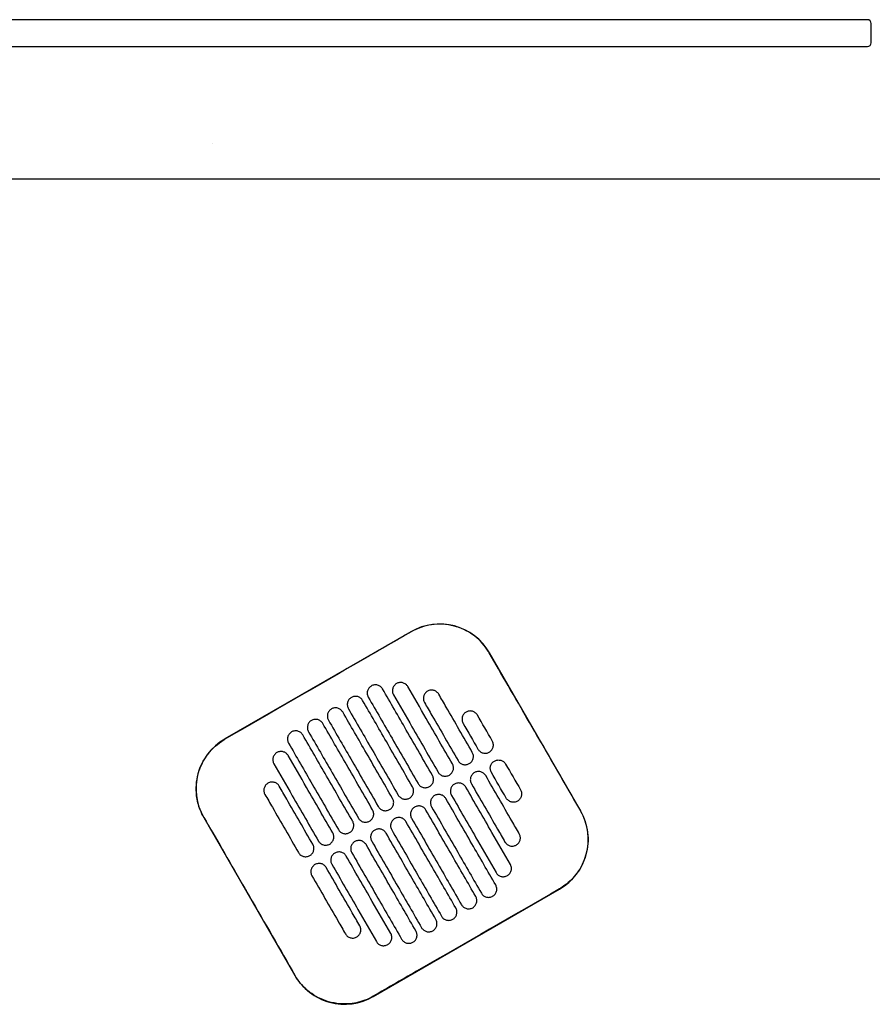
# Model space of a CAD drawing. Header units: metres. Extents: x 15.2 to 54.2, y -39.7 to 1.1.
# Tile 79 of 256: x 25.785 to 26.23, y -30.301 to -29.788. Entities that reach past the tile are written whole.
import ezdxf

# ---------------------------------------------------------------- set-up
doc = ezdxf.new("R2010")
doc.units = ezdxf.units.M
doc.header["$MEASUREMENT"] = 0
doc.layers.add('2D', color=252, linetype='Continuous')
doc.layers.add('3D_QYOS_PANEL_INTERIOR', color=91, linetype='Continuous')

# ---------------------------------------------------------------- blocks, each defined once
blk = doc.blocks.new('2D_QYOS_200')
for p, q in [((1.46698, 0.00322), (0.58298, 0.00322)), ((1.46898, -0.00878), (1.46898, 0.00122)), ((0.58298, -0.01078), (1.46698, -0.01078)), ((1.97049, -0.08), (0.0795, -0.08)), ((1.22896, -0.31597), (1.13193, -0.37192)), ((1.31739, -0.40926), (1.26993, -0.32697)), ((1.12093, -0.4129), (1.1684, -0.49519)), ((1.20937, -0.50619), (1.30639, -0.45024))]:
    blk.add_line(p, q)
for centre, radius, start, end in [((1.46698, 0.00122), 0.002, 0, 90), ((1.46698, -0.00878), 0.002, 270, 0), ((1.24394, -0.34196), 0.03, 29.973, 119.973), ((1.14692, -0.39791), 0.03, 119.973, 209.973), ((1.2914, -0.42425), 0.03, 299.973, 29.973), ((1.19438, -0.48021), 0.03, 209.973, 299.973)]:
    blk.add_arc(centre, radius, start, end)
for points, knots in [([(1.26984, -0.32702), (1.26945, -0.32636), (1.26905, -0.32572), (1.26661, -0.32215), (1.2641, -0.3196), (1.25825, -0.31546), (1.25495, -0.31393), (1.2476, -0.31202), (1.24357, -0.3118), (1.23588, -0.31292), (1.23228, -0.31417), (1.22901, -0.31606)], [-8.20809, -8.20809, -8.20809, -8.20809, -7.978943, -7.978943, -6.912231, -6.912231, -5.830065, -5.830065, -4.632711, -4.632711, -3.498654, -3.498654, -3.498654, -3.498654]), ([(1.22901, -0.31606), (1.22112, -0.32062), (1.21292, -0.32535), (1.18061, -0.34399), (1.1563, -0.35801), (1.13199, -0.37202)], [-3.18138, -3.18138, -3.18138, -3.18138, -2.673929, -2.673929, -1.133377, -1.133377, -1.133377, -1.133377]), ([(1.29356, -0.36818), (1.29262, -0.36655), (1.29168, -0.36493), (1.28273, -0.34941), (1.27617, -0.33801), (1.26984, -0.32702)], [-12.071476, -12.071476, -12.071476, -12.071476, -11.509189, -11.509189, -6.696301, -6.696301, -6.696301, -6.696301]), ([(1.2142, -0.34583), (1.21396, -0.34541), (1.21359, -0.34494), (1.21264, -0.34422), (1.21214, -0.34398), (1.21107, -0.34368), (1.2105, -0.34364), (1.2093, -0.3438), (1.20875, -0.34401), (1.20833, -0.34426)], [-0.5514378, -0.5514378, -0.5514378, -0.5514378, -0.4031217, -0.4031217, -0.2776979, -0.2776979, -0.1471642, -0.1471642, 0, 0, 0, 0]), ([(1.22147, -0.34303), (1.22105, -0.34327), (1.22058, -0.34364), (1.21986, -0.34459), (1.21962, -0.34509), (1.21932, -0.34616), (1.21928, -0.34673), (1.21943, -0.34792), (1.21965, -0.34847), (1.21989, -0.34889)], [-0.5553003, -0.5553003, -0.5553003, -0.5553003, -0.4045497, -0.4045497, -0.2782639, -0.2782639, -0.1472208, -0.1472208, 0, 0, 0, 0]), ([(1.22734, -0.3446), (1.2271, -0.34417), (1.22673, -0.34371), (1.22578, -0.34299), (1.22529, -0.34275), (1.22421, -0.34245), (1.22364, -0.34241), (1.22244, -0.34257), (1.2219, -0.34278), (1.22147, -0.34303)], [-0.5514248, -0.5514248, -0.5514248, -0.5514248, -0.4031161, -0.4031161, -0.2776965, -0.2776965, -0.1471644, -0.1471644, 0, 0, 0, 0]), ([(1.20833, -0.34426), (1.20791, -0.3445), (1.20744, -0.34487), (1.20672, -0.34582), (1.20647, -0.34632), (1.20618, -0.34739), (1.20614, -0.34796), (1.20629, -0.34916), (1.2065, -0.3497), (1.20675, -0.35012)], [-0.5552876, -0.5552876, -0.5552876, -0.5552876, -0.4045446, -0.4045446, -0.2782629, -0.2782629, -0.1472212, -0.1472212, 0, 0, 0, 0]), ([(1.24018, -0.39088), (1.23564, -0.38301), (1.23111, -0.37514), (1.22244, -0.36012), (1.21832, -0.35298), (1.2142, -0.34583)], [0.699452, 0.699452, 0.699452, 0.699452, 3.425292, 3.425292, 5.900643, 5.900643, 5.900643, 5.900643]), ([(1.21989, -0.34889), (1.2231, -0.35445), (1.22631, -0.36001), (1.23405, -0.37344), (1.23859, -0.38131), (1.24313, -0.38918)], [1.499949, 1.499949, 1.499949, 1.499949, 3.425284, 3.425284, 6.151116, 6.151116, 6.151116, 6.151116]), ([(1.25058, -0.38489), (1.24604, -0.37702), (1.2415, -0.36915), (1.23376, -0.35572), (1.23055, -0.35016), (1.22734, -0.3446)], [0.699452, 0.699452, 0.699452, 0.699452, 3.42526, 3.42526, 5.350619, 5.350619, 5.350619, 5.350619]), ([(1.23761, -0.34699), (1.23719, -0.34724), (1.23672, -0.3476), (1.236, -0.34856), (1.23576, -0.34906), (1.23546, -0.35013), (1.23542, -0.3507), (1.23557, -0.35189), (1.23579, -0.35244), (1.23603, -0.35286)], [-0.5553353, -0.5553353, -0.5553353, -0.5553353, -0.4045593, -0.4045593, -0.278267, -0.278267, -0.1472205, -0.1472205, 0, 0, 0, 0]), ([(1.24348, -0.34856), (1.24324, -0.34814), (1.24287, -0.34768), (1.24192, -0.34696), (1.24143, -0.34671), (1.24036, -0.34642), (1.23978, -0.34638), (1.23858, -0.34653), (1.23804, -0.34675), (1.23761, -0.34699)], [-0.5513875, -0.5513875, -0.5513875, -0.5513875, -0.4031047, -0.4031047, -0.2776919, -0.2776919, -0.1471638, -0.1471638, 0, 0, 0, 0]), ([(1.26097, -0.37889), (1.25644, -0.37102), (1.2519, -0.36315), (1.24607, -0.35304), (1.24477, -0.3508), (1.24348, -0.34856)], [0.699452, 0.699452, 0.699452, 0.699452, 3.425217, 3.425217, 4.200582, 4.200582, 4.200582, 4.200582]), ([(1.19793, -0.35025), (1.19751, -0.3505), (1.19705, -0.35086), (1.19632, -0.35182), (1.19608, -0.35231), (1.19578, -0.35339), (1.19574, -0.35396), (1.1959, -0.35515), (1.19611, -0.35569), (1.19635, -0.35612)], [-0.5552953, -0.5552953, -0.5552953, -0.5552953, -0.4045437, -0.4045437, -0.2782634, -0.2782634, -0.1472215, -0.1472215, 0, 0, 0, 0]), ([(1.2038, -0.35182), (1.20356, -0.3514), (1.20319, -0.35094), (1.20225, -0.35022), (1.20175, -0.34997), (1.20068, -0.34968), (1.2001, -0.34964), (1.19891, -0.34979), (1.19836, -0.35001), (1.19793, -0.35025)], [-0.5514274, -0.5514274, -0.5514274, -0.5514274, -0.4031209, -0.4031209, -0.2776962, -0.2776962, -0.1471634, -0.1471634, 0, 0, 0, 0]), ([(1.22979, -0.39688), (1.22525, -0.38901), (1.22071, -0.38114), (1.21205, -0.36612), (1.20793, -0.35897), (1.2038, -0.35182)], [0.699452, 0.699452, 0.699452, 0.699452, 3.425313, 3.425313, 5.900643, 5.900643, 5.900643, 5.900643]), ([(1.20675, -0.35012), (1.21087, -0.35727), (1.21499, -0.36442), (1.22366, -0.37944), (1.22819, -0.38731), (1.23273, -0.39518)], [0.949973, 0.949973, 0.949973, 0.949973, 3.425307, 3.425307, 6.151164, 6.151164, 6.151164, 6.151164]), ([(1.23603, -0.35286), (1.23732, -0.3551), (1.23862, -0.35734), (1.24445, -0.36745), (1.24899, -0.37532), (1.25352, -0.38319)], [2.649916, 2.649916, 2.649916, 2.649916, 3.425249, 3.425249, 6.151046, 6.151046, 6.151046, 6.151046]), ([(1.18754, -0.35625), (1.18712, -0.35649), (1.18665, -0.35686), (1.18593, -0.35781), (1.18568, -0.35831), (1.18539, -0.35938), (1.18535, -0.35995), (1.1855, -0.36115), (1.18571, -0.36169), (1.18596, -0.36211)], [-0.5553076, -0.5553076, -0.5553076, -0.5553076, -0.4045445, -0.4045445, -0.2782646, -0.2782646, -0.1472219, -0.1472219, 0, 0, 0, 0]), ([(1.19341, -0.35782), (1.19317, -0.3574), (1.1928, -0.35693), (1.19185, -0.35621), (1.19135, -0.35597), (1.19028, -0.35567), (1.18971, -0.35563), (1.18851, -0.35579), (1.18796, -0.356), (1.18754, -0.35625)], [-0.5514139, -0.5514139, -0.5514139, -0.5514139, -0.4031194, -0.4031194, -0.2776944, -0.2776944, -0.1471626, -0.1471626, 0, 0, 0, 0]), ([(1.21939, -0.40287), (1.21485, -0.395), (1.21032, -0.38713), (1.20165, -0.37211), (1.19753, -0.36497), (1.19341, -0.35782)], [0.699452, 0.699452, 0.699452, 0.699452, 3.425322, 3.425322, 5.900643, 5.900643, 5.900643, 5.900643]), ([(1.19635, -0.35612), (1.20048, -0.36327), (1.2046, -0.37041), (1.21326, -0.38543), (1.2178, -0.3933), (1.22234, -0.40117)], [0.949998, 0.949998, 0.949998, 0.949998, 3.42532, 3.42532, 6.151189, 6.151189, 6.151189, 6.151189]), ([(1.25775, -0.35789), (1.25733, -0.35813), (1.25686, -0.3585), (1.25614, -0.35946), (1.25589, -0.35995), (1.2556, -0.36102), (1.25556, -0.3616), (1.25571, -0.36279), (1.25593, -0.36333), (1.25617, -0.36376)], [-0.5553938, -0.5553938, -0.5553938, -0.5553938, -0.4045733, -0.4045733, -0.2782728, -0.2782728, -0.147221, -0.147221, 0, 0, 0, 0]), ([(1.26362, -0.35946), (1.26338, -0.35904), (1.26301, -0.35858), (1.26206, -0.35786), (1.26156, -0.35761), (1.26049, -0.35732), (1.25992, -0.35728), (1.25872, -0.35743), (1.25817, -0.35764), (1.25775, -0.35789)], [-0.5513269, -0.5513269, -0.5513269, -0.5513269, -0.4030891, -0.4030891, -0.2776846, -0.2776846, -0.1471626, -0.1471626, 0, 0, 0, 0]), ([(1.17714, -0.36224), (1.17672, -0.36249), (1.17626, -0.36285), (1.17553, -0.36381), (1.17529, -0.3643), (1.17499, -0.36538), (1.17495, -0.36595), (1.17511, -0.36714), (1.17532, -0.36769), (1.17556, -0.36811)], [-0.5553245, -0.5553245, -0.5553245, -0.5553245, -0.4045471, -0.4045471, -0.2782667, -0.2782667, -0.1472226, -0.1472226, 0, 0, 0, 0]), ([(1.18301, -0.36381), (1.18277, -0.36339), (1.1824, -0.36293), (1.18146, -0.36221), (1.18096, -0.36196), (1.17989, -0.36167), (1.17931, -0.36163), (1.17812, -0.36178), (1.17757, -0.362), (1.17714, -0.36224)], [-0.551397, -0.551397, -0.551397, -0.551397, -0.4031173, -0.4031173, -0.2776925, -0.2776925, -0.1471621, -0.1471621, 0, 0, 0, 0]), ([(1.209, -0.40887), (1.20446, -0.401), (1.19992, -0.39313), (1.19126, -0.37811), (1.18714, -0.37096), (1.18301, -0.36381)], [0.699452, 0.699452, 0.699452, 0.699452, 3.425321, 3.425321, 5.900643, 5.900643, 5.900643, 5.900643]), ([(1.18596, -0.36211), (1.19008, -0.36926), (1.1942, -0.37641), (1.20287, -0.39143), (1.2074, -0.3993), (1.21194, -0.40717)], [0.950001, 0.950001, 0.950001, 0.950001, 3.425322, 3.425322, 6.151192, 6.151192, 6.151192, 6.151192]), ([(1.16675, -0.36824), (1.16633, -0.36848), (1.16586, -0.36885), (1.16514, -0.3698), (1.16489, -0.3703), (1.1646, -0.37137), (1.16456, -0.37194), (1.16471, -0.37314), (1.16492, -0.37368), (1.16517, -0.37411)], [-0.5553462, -0.5553462, -0.5553462, -0.5553462, -0.4045514, -0.4045514, -0.2782696, -0.2782696, -0.1472236, -0.1472236, 0, 0, 0, 0]), ([(1.17262, -0.36981), (1.17238, -0.36939), (1.17201, -0.36892), (1.17106, -0.3682), (1.17056, -0.36796), (1.16949, -0.36766), (1.16892, -0.36762), (1.16772, -0.36778), (1.16717, -0.36799), (1.16675, -0.36824)], [-0.551377, -0.551377, -0.551377, -0.551377, -0.4031143, -0.4031143, -0.2776905, -0.2776905, -0.1471617, -0.1471617, 0, 0, 0, 0]), ([(1.17556, -0.36811), (1.17969, -0.37526), (1.18381, -0.3824), (1.19247, -0.39742), (1.19701, -0.40529), (1.20155, -0.41317)], [0.949982, 0.949982, 0.949982, 0.949982, 3.425312, 3.425312, 6.151173, 6.151173, 6.151173, 6.151173]), ([(1.12103, -0.41284), (1.12029, -0.41156), (1.11965, -0.41023), (1.11817, -0.40648), (1.11755, -0.40401), (1.11724, -0.40148), (1.11678, -0.39768), (1.11706, -0.39383), (1.11905, -0.38644), (1.12075, -0.38298), (1.12537, -0.37684), (1.12827, -0.37423), (1.13172, -0.37217), (1.13185, -0.3721), (1.13199, -0.37202)], [17.619777, 17.619777, 17.619777, 17.619777, 18.064718, 18.064718, 18.827754, 18.827754, 18.827754, 19.97637, 19.97637, 21.122539, 21.122539, 22.281306, 22.281306, 22.328075, 22.328075, 22.328075, 22.328075]), ([(1.16517, -0.37411), (1.16929, -0.38125), (1.17341, -0.3884), (1.18208, -0.40342), (1.18661, -0.41129), (1.19115, -0.41916)], [0.949941, 0.949941, 0.949941, 0.949941, 3.425291, 3.425291, 6.151132, 6.151132, 6.151132, 6.151132]), ([(1.1986, -0.41486), (1.19406, -0.40699), (1.18952, -0.39912), (1.18086, -0.3841), (1.17674, -0.37696), (1.17262, -0.36981)], [0.699452, 0.699452, 0.699452, 0.699452, 3.425308, 3.425308, 5.900643, 5.900643, 5.900643, 5.900643]), ([(1.26979, -0.37877), (1.27021, -0.37852), (1.27068, -0.37816), (1.2714, -0.3772), (1.27165, -0.3767), (1.27194, -0.37563), (1.27198, -0.37506), (1.27183, -0.37387), (1.27161, -0.37332), (1.27137, -0.3729)], [-0.5554178, -0.5554178, -0.5554178, -0.5554178, -0.4045751, -0.4045751, -0.2782741, -0.2782741, -0.1472211, -0.1472211, 0, 0, 0, 0]), ([(1.1591, -0.379), (1.15868, -0.37924), (1.15821, -0.37961), (1.15749, -0.38056), (1.15724, -0.38106), (1.15695, -0.38213), (1.15691, -0.3827), (1.15706, -0.3839), (1.15728, -0.38444), (1.15752, -0.38486)], [-0.5553798, -0.5553798, -0.5553798, -0.5553798, -0.4045588, -0.4045588, -0.278273, -0.278273, -0.147224, -0.147224, 0, 0, 0, 0]), ([(1.16497, -0.38057), (1.16473, -0.38015), (1.16436, -0.37968), (1.16341, -0.37896), (1.16292, -0.37872), (1.16184, -0.37842), (1.16127, -0.37838), (1.16007, -0.37854), (1.15953, -0.37875), (1.1591, -0.379)], [-0.5513421, -0.5513421, -0.5513421, -0.5513421, -0.4031061, -0.4031061, -0.2776864, -0.2776864, -0.147161, -0.147161, 0, 0, 0, 0]), ([(1.25939, -0.38476), (1.25982, -0.38452), (1.26028, -0.38415), (1.26101, -0.3832), (1.26125, -0.3827), (1.26155, -0.38163), (1.26159, -0.38105), (1.26143, -0.37986), (1.26122, -0.37932), (1.26097, -0.37889)], [-0.5553983, -0.5553983, -0.5553983, -0.5553983, -0.4045681, -0.4045681, -0.278271, -0.278271, -0.1472202, -0.1472202, 0, 0, 0, 0]), ([(1.26392, -0.37719), (1.26416, -0.37762), (1.26453, -0.37808), (1.26548, -0.3788), (1.26598, -0.37905), (1.26705, -0.37934), (1.26762, -0.37938), (1.26882, -0.37923), (1.26937, -0.37901), (1.26979, -0.37877)], [-0.5512937, -0.5512937, -0.5512937, -0.5512937, -0.403082, -0.403082, -0.27768, -0.27768, -0.1471612, -0.1471612, 0, 0, 0, 0]), ([(1.15752, -0.38486), (1.16073, -0.39042), (1.16393, -0.39598), (1.17168, -0.40941), (1.17622, -0.41728), (1.18076, -0.42516)], [1.499901, 1.499901, 1.499901, 1.499901, 3.42526, 3.42526, 6.151068, 6.151068, 6.151068, 6.151068]), ([(1.18821, -0.42086), (1.18367, -0.41299), (1.17913, -0.40512), (1.17138, -0.39169), (1.16818, -0.38613), (1.16497, -0.38057)], [0.699452, 0.699452, 0.699452, 0.699452, 3.425284, 3.425284, 5.350619, 5.350619, 5.350619, 5.350619]), ([(1.249, -0.39076), (1.24942, -0.39051), (1.24989, -0.39015), (1.25061, -0.38919), (1.25086, -0.38869), (1.25115, -0.38762), (1.25119, -0.38705), (1.25104, -0.38586), (1.25082, -0.38531), (1.25058, -0.38489)], [-0.5553838, -0.5553838, -0.5553838, -0.5553838, -0.4045626, -0.4045626, -0.2782686, -0.2782686, -0.1472195, -0.1472195, 0, 0, 0, 0]), ([(1.25352, -0.38319), (1.25377, -0.38361), (1.25413, -0.38408), (1.25508, -0.38479), (1.25558, -0.38504), (1.25665, -0.38533), (1.25723, -0.38538), (1.25842, -0.38522), (1.25897, -0.38501), (1.25939, -0.38476)], [-0.5513071, -0.5513071, -0.5513071, -0.5513071, -0.4030846, -0.4030846, -0.2776802, -0.2776802, -0.1471604, -0.1471604, 0, 0, 0, 0]), ([(1.27091, -0.38931), (1.27066, -0.38889), (1.27045, -0.38834), (1.2703, -0.38715), (1.27034, -0.38658), (1.27063, -0.38551), (1.27088, -0.38501), (1.2716, -0.38406), (1.27207, -0.38369), (1.27249, -0.38344)], [0, 0, 0, 0, 0.1472222, 0.1472222, 0.2782773, 0.2782773, 0.4045795, 0.4045795, 0.5554397, 0.5554397, 0.5554397, 0.5554397]), ([(1.27249, -0.38344), (1.27291, -0.3832), (1.27346, -0.38298), (1.27466, -0.38283), (1.27523, -0.38287), (1.2763, -0.38317), (1.2768, -0.38341), (1.27775, -0.38413), (1.27811, -0.38459), (1.27836, -0.38502)], [0, 0, 0, 0, 0.1471605, 0.1471605, 0.2776781, 0.2776781, 0.4030803, 0.4030803, 0.5512777, 0.5512777, 0.5512777, 0.5512777]), ([(1.24313, -0.38918), (1.24337, -0.38961), (1.24374, -0.39007), (1.24469, -0.39079), (1.24518, -0.39104), (1.24626, -0.39133), (1.24683, -0.39137), (1.24803, -0.39122), (1.24857, -0.391), (1.249, -0.39076)], [-0.5513171, -0.5513171, -0.5513171, -0.5513171, -0.4030867, -0.4030867, -0.2776803, -0.2776803, -0.1471597, -0.1471597, 0, 0, 0, 0]), ([(1.26209, -0.38944), (1.26167, -0.38968), (1.2612, -0.39005), (1.26048, -0.39101), (1.26024, -0.3915), (1.25994, -0.39257), (1.2599, -0.39315), (1.26005, -0.39434), (1.26027, -0.39488), (1.26051, -0.39531)], [-0.5554159, -0.5554159, -0.5554159, -0.5554159, -0.4045716, -0.4045716, -0.2782736, -0.2782736, -0.1472211, -0.1472211, 0, 0, 0, 0]), ([(1.26796, -0.39101), (1.26772, -0.39059), (1.26735, -0.39013), (1.26641, -0.38941), (1.26591, -0.38916), (1.26484, -0.38887), (1.26426, -0.38883), (1.26306, -0.38898), (1.26252, -0.38919), (1.26209, -0.38944)], [-0.5512944, -0.5512944, -0.5512944, -0.5512944, -0.4030833, -0.4030833, -0.2776787, -0.2776787, -0.1471599, -0.1471599, 0, 0, 0, 0]), ([(1.15445, -0.39495), (1.15403, -0.3952), (1.15356, -0.39556), (1.15284, -0.39652), (1.15259, -0.39702), (1.1523, -0.39809), (1.15226, -0.39866), (1.15241, -0.39985), (1.15263, -0.4004), (1.15287, -0.40082)], [-0.5554179, -0.5554179, -0.5554179, -0.5554179, -0.4045683, -0.4045683, -0.2782761, -0.2782761, -0.1472238, -0.1472238, 0, 0, 0, 0]), ([(1.16032, -0.39653), (1.16008, -0.3961), (1.15971, -0.39564), (1.15876, -0.39492), (1.15827, -0.39467), (1.15719, -0.39438), (1.15662, -0.39434), (1.15542, -0.39449), (1.15488, -0.39471), (1.15445, -0.39495)], [-0.5513007, -0.5513007, -0.5513007, -0.5513007, -0.4030941, -0.4030941, -0.2776814, -0.2776814, -0.1471603, -0.1471603, 0, 0, 0, 0]), ([(1.23273, -0.39518), (1.23298, -0.3956), (1.23334, -0.39607), (1.23429, -0.39679), (1.23479, -0.39703), (1.23586, -0.39733), (1.23644, -0.39737), (1.23763, -0.39721), (1.23818, -0.397), (1.2386, -0.39675)], [-0.5513237, -0.5513237, -0.5513237, -0.5513237, -0.4030882, -0.4030882, -0.2776804, -0.2776804, -0.1471592, -0.1471592, 0, 0, 0, 0]), ([(1.2386, -0.39675), (1.23903, -0.39651), (1.23949, -0.39614), (1.24022, -0.39519), (1.24046, -0.39469), (1.24076, -0.39362), (1.2408, -0.39304), (1.24064, -0.39185), (1.24043, -0.39131), (1.24018, -0.39088)], [-0.5553742, -0.5553742, -0.5553742, -0.5553742, -0.4045587, -0.4045587, -0.278267, -0.278267, -0.1472191, -0.1472191, 0, 0, 0, 0]), ([(1.25757, -0.39701), (1.25732, -0.39658), (1.25696, -0.39612), (1.25601, -0.3954), (1.25551, -0.39516), (1.25444, -0.39486), (1.25386, -0.39482), (1.25267, -0.39497), (1.25212, -0.39519), (1.2517, -0.39543)], [-0.5513075, -0.5513075, -0.5513075, -0.5513075, -0.4030857, -0.4030857, -0.2776792, -0.2776792, -0.1471593, -0.1471593, 0, 0, 0, 0]), ([(1.26051, -0.39531), (1.26505, -0.40318), (1.26959, -0.41105), (1.27542, -0.42116), (1.27671, -0.4234), (1.278, -0.42564)], [0.699452, 0.699452, 0.699452, 0.699452, 3.425249, 3.425249, 4.200582, 4.200582, 4.200582, 4.200582]), ([(1.28545, -0.42134), (1.28416, -0.4191), (1.28287, -0.41686), (1.27704, -0.40675), (1.2725, -0.39888), (1.26796, -0.39101)], [2.649852, 2.649852, 2.649852, 2.649852, 3.425217, 3.425217, 6.150983, 6.150983, 6.150983, 6.150983]), ([(1.17781, -0.42685), (1.17327, -0.41898), (1.16873, -0.41111), (1.1629, -0.401), (1.16161, -0.39876), (1.16032, -0.39653)], [0.699452, 0.699452, 0.699452, 0.699452, 3.425249, 3.425249, 4.200582, 4.200582, 4.200582, 4.200582]), ([(1.22821, -0.40275), (1.22863, -0.4025), (1.2291, -0.40214), (1.22982, -0.40118), (1.23007, -0.40068), (1.23036, -0.39961), (1.2304, -0.39904), (1.23025, -0.39785), (1.23003, -0.3973), (1.22979, -0.39688)], [-0.5553693, -0.5553693, -0.5553693, -0.5553693, -0.4045566, -0.4045566, -0.2782661, -0.2782661, -0.1472189, -0.1472189, 0, 0, 0, 0]), ([(1.2517, -0.39543), (1.25128, -0.39568), (1.25081, -0.39605), (1.25009, -0.397), (1.24984, -0.3975), (1.24955, -0.39857), (1.24951, -0.39914), (1.24966, -0.40033), (1.24987, -0.40088), (1.25012, -0.4013)], [-0.555397, -0.555397, -0.555397, -0.555397, -0.4045652, -0.4045652, -0.2782705, -0.2782705, -0.1472202, -0.1472202, 0, 0, 0, 0]), ([(1.2808, -0.4373), (1.2776, -0.43174), (1.27439, -0.42618), (1.26665, -0.41275), (1.26211, -0.40488), (1.25757, -0.39701)], [1.499901, 1.499901, 1.499901, 1.499901, 3.42526, 3.42526, 6.151068, 6.151068, 6.151068, 6.151068]), ([(1.28611, -0.39845), (1.28635, -0.39888), (1.28657, -0.39942), (1.28672, -0.40061), (1.28668, -0.40119), (1.28638, -0.40226), (1.28614, -0.40276), (1.28542, -0.40371), (1.28495, -0.40408), (1.28453, -0.40432)], [0, 0, 0, 0, 0.147223, 0.147223, 0.2782783, 0.2782783, 0.4045781, 0.4045781, 0.5554474, 0.5554474, 0.5554474, 0.5554474]), ([(1.15287, -0.40082), (1.15416, -0.40306), (1.15545, -0.4053), (1.16129, -0.41541), (1.16582, -0.42328), (1.17036, -0.43115)], [2.649852, 2.649852, 2.649852, 2.649852, 3.425217, 3.425217, 6.150982, 6.150982, 6.150982, 6.150982]), ([(1.21781, -0.40874), (1.21824, -0.4085), (1.2187, -0.40813), (1.21943, -0.40718), (1.21967, -0.40668), (1.21997, -0.40561), (1.22001, -0.40503), (1.21985, -0.40384), (1.21964, -0.4033), (1.21939, -0.40287)], [-0.5553691, -0.5553691, -0.5553691, -0.5553691, -0.4045561, -0.4045561, -0.278266, -0.278266, -0.1472189, -0.1472189, 0, 0, 0, 0]), ([(1.22234, -0.40117), (1.22258, -0.4016), (1.22295, -0.40206), (1.2239, -0.40278), (1.22439, -0.40303), (1.22547, -0.40332), (1.22604, -0.40336), (1.22724, -0.40321), (1.22778, -0.40299), (1.22821, -0.40275)], [-0.551327, -0.551327, -0.551327, -0.551327, -0.403089, -0.403089, -0.2776804, -0.2776804, -0.1471589, -0.1471589, 0, 0, 0, 0]), ([(1.2413, -0.40143), (1.24088, -0.40167), (1.24041, -0.40204), (1.23969, -0.403), (1.23945, -0.40349), (1.23915, -0.40456), (1.23911, -0.40514), (1.23926, -0.40633), (1.23948, -0.40687), (1.23972, -0.4073)], [-0.555383, -0.555383, -0.555383, -0.555383, -0.4045604, -0.4045604, -0.2782682, -0.2782682, -0.1472195, -0.1472195, 0, 0, 0, 0]), ([(1.24717, -0.403), (1.24693, -0.40258), (1.24656, -0.40212), (1.24561, -0.4014), (1.24512, -0.40115), (1.24405, -0.40086), (1.24347, -0.40082), (1.24227, -0.40097), (1.24173, -0.40118), (1.2413, -0.40143)], [-0.5513173, -0.5513173, -0.5513173, -0.5513173, -0.4030875, -0.4030875, -0.2776797, -0.2776797, -0.147159, -0.147159, 0, 0, 0, 0]), ([(1.27316, -0.44806), (1.26904, -0.44091), (1.26491, -0.43376), (1.25625, -0.41874), (1.25171, -0.41087), (1.24717, -0.403)], [0.949941, 0.949941, 0.949941, 0.949941, 3.425292, 3.425292, 6.151132, 6.151132, 6.151132, 6.151132]), ([(1.25012, -0.4013), (1.25466, -0.40917), (1.2592, -0.41704), (1.26694, -0.43047), (1.27015, -0.43603), (1.27335, -0.44159)], [0.699452, 0.699452, 0.699452, 0.699452, 3.425284, 3.425284, 5.350619, 5.350619, 5.350619, 5.350619]), ([(1.28453, -0.40432), (1.2841, -0.40457), (1.28356, -0.40478), (1.28236, -0.40493), (1.28179, -0.40489), (1.28071, -0.4046), (1.28022, -0.40435), (1.27927, -0.40363), (1.2789, -0.40317), (1.27866, -0.40275)], [0, 0, 0, 0, 0.1471602, 0.1471602, 0.2776775, 0.2776775, 0.4030818, 0.4030818, 0.5512681, 0.5512681, 0.5512681, 0.5512681]), ([(1.20742, -0.41474), (1.20784, -0.41449), (1.20831, -0.41413), (1.20903, -0.41317), (1.20928, -0.41267), (1.20957, -0.4116), (1.20961, -0.41103), (1.20946, -0.40984), (1.20924, -0.40929), (1.209, -0.40887)], [-0.5553737, -0.5553737, -0.5553737, -0.5553737, -0.4045574, -0.4045574, -0.2782667, -0.2782667, -0.1472191, -0.1472191, 0, 0, 0, 0]), ([(1.21194, -0.40717), (1.21219, -0.40759), (1.21255, -0.40806), (1.2135, -0.40878), (1.214, -0.40902), (1.21507, -0.40932), (1.21565, -0.40936), (1.21684, -0.4092), (1.21739, -0.40899), (1.21781, -0.40874)], [-0.551327, -0.551327, -0.551327, -0.551327, -0.4030892, -0.4030892, -0.2776802, -0.2776802, -0.1471588, -0.1471588, 0, 0, 0, 0]), ([(1.23091, -0.40742), (1.23048, -0.40767), (1.23002, -0.40804), (1.2293, -0.40899), (1.22905, -0.40949), (1.22876, -0.41056), (1.22872, -0.41113), (1.22887, -0.41232), (1.22908, -0.41287), (1.22933, -0.41329)], [-0.5553737, -0.5553737, -0.5553737, -0.5553737, -0.4045574, -0.4045574, -0.2782667, -0.2782667, -0.1472191, -0.1472191, 0, 0, 0, 0]), ([(1.23678, -0.409), (1.23653, -0.40857), (1.23617, -0.40811), (1.23522, -0.40739), (1.23472, -0.40715), (1.23365, -0.40685), (1.23307, -0.40681), (1.23188, -0.40696), (1.23133, -0.40718), (1.23091, -0.40742)], [-0.5513238, -0.5513238, -0.5513238, -0.5513238, -0.4030887, -0.4030887, -0.27768, -0.27768, -0.1471588, -0.1471588, 0, 0, 0, 0]), ([(1.26276, -0.45405), (1.25864, -0.4469), (1.25452, -0.43976), (1.24586, -0.42474), (1.24132, -0.41687), (1.23678, -0.409)], [0.949982, 0.949982, 0.949982, 0.949982, 3.425312, 3.425312, 6.151173, 6.151173, 6.151173, 6.151173]), ([(1.23972, -0.4073), (1.24426, -0.41517), (1.2488, -0.42304), (1.25746, -0.43806), (1.26159, -0.44521), (1.26571, -0.45235)], [0.699452, 0.699452, 0.699452, 0.699452, 3.425308, 3.425308, 5.900643, 5.900643, 5.900643, 5.900643]), ([(1.3173, -0.40932), (1.31733, -0.40938), (1.31736, -0.40944), (1.31935, -0.41294), (1.3206, -0.41673), (1.32156, -0.42458), (1.32125, -0.42856), (1.31921, -0.43581), (1.31762, -0.43907), (1.31373, -0.44435), (1.31163, -0.44646), (1.30832, -0.44893), (1.30734, -0.44956), (1.30634, -0.45014)], [8.273299, 8.273299, 8.273299, 8.273299, 8.293543, 8.293543, 9.48086, 9.48086, 10.665623, 10.665623, 11.74288, 11.74288, 12.632334, 12.632334, 12.981673, 12.981673, 12.981673, 12.981673]), ([(1.12103, -0.41284), (1.12715, -0.42344), (1.13351, -0.43447), (1.14244, -0.44994), (1.14361, -0.45198), (1.14477, -0.45399)], [-21.78268, -21.78268, -21.78268, -21.78268, -17.142885, -17.142885, -16.423665, -16.423665, -16.423665, -16.423665]), ([(1.19702, -0.42073), (1.19745, -0.42049), (1.19791, -0.42012), (1.19864, -0.41917), (1.19888, -0.41867), (1.19917, -0.4176), (1.19922, -0.41702), (1.19906, -0.41583), (1.19885, -0.41529), (1.1986, -0.41486)], [-0.555383, -0.555383, -0.555383, -0.555383, -0.4045605, -0.4045605, -0.2782682, -0.2782682, -0.1472195, -0.1472195, 0, 0, 0, 0]), ([(1.20155, -0.41317), (1.20179, -0.41359), (1.20216, -0.41405), (1.20311, -0.41477), (1.2036, -0.41502), (1.20468, -0.41531), (1.20525, -0.41535), (1.20645, -0.4152), (1.20699, -0.41498), (1.20742, -0.41474)], [-0.5513238, -0.5513238, -0.5513238, -0.5513238, -0.4030887, -0.4030887, -0.27768, -0.27768, -0.1471588, -0.1471588, 0, 0, 0, 0]), ([(1.22051, -0.41342), (1.22009, -0.41366), (1.21962, -0.41403), (1.2189, -0.41499), (1.21866, -0.41548), (1.21836, -0.41655), (1.21832, -0.41713), (1.21847, -0.41832), (1.21869, -0.41886), (1.21893, -0.41929)], [-0.5553691, -0.5553691, -0.5553691, -0.5553691, -0.4045561, -0.4045561, -0.278266, -0.278266, -0.1472189, -0.1472189, 0, 0, 0, 0]), ([(1.22638, -0.41499), (1.22614, -0.41457), (1.22577, -0.41411), (1.22482, -0.41339), (1.22433, -0.41314), (1.22325, -0.41285), (1.22268, -0.41281), (1.22148, -0.41296), (1.22094, -0.41317), (1.22051, -0.41342)], [-0.551327, -0.551327, -0.551327, -0.551327, -0.4030892, -0.4030892, -0.2776802, -0.2776802, -0.1471588, -0.1471588, 0, 0, 0, 0]), ([(1.25237, -0.46005), (1.24824, -0.4529), (1.24412, -0.44575), (1.23546, -0.43073), (1.23092, -0.42286), (1.22638, -0.41499)], [0.950001, 0.950001, 0.950001, 0.950001, 3.425322, 3.425322, 6.151192, 6.151192, 6.151192, 6.151192]), ([(1.22933, -0.41329), (1.23387, -0.42116), (1.23841, -0.42904), (1.24707, -0.44405), (1.25119, -0.4512), (1.25531, -0.45835)], [0.699452, 0.699452, 0.699452, 0.699452, 3.425321, 3.425321, 5.900643, 5.900643, 5.900643, 5.900643]), ([(1.18663, -0.42673), (1.18705, -0.42648), (1.18752, -0.42612), (1.18824, -0.42516), (1.18849, -0.42466), (1.18878, -0.42359), (1.18882, -0.42302), (1.18867, -0.42183), (1.18845, -0.42128), (1.18821, -0.42086)], [-0.5553971, -0.5553971, -0.5553971, -0.5553971, -0.4045652, -0.4045652, -0.2782705, -0.2782705, -0.1472202, -0.1472202, 0, 0, 0, 0]), ([(1.19115, -0.41916), (1.1914, -0.41958), (1.19176, -0.42005), (1.19271, -0.42077), (1.19321, -0.42101), (1.19428, -0.42131), (1.19486, -0.42135), (1.19605, -0.42119), (1.1966, -0.42098), (1.19702, -0.42073)], [-0.5513173, -0.5513173, -0.5513173, -0.5513173, -0.4030875, -0.4030875, -0.2776797, -0.2776797, -0.147159, -0.147159, 0, 0, 0, 0]), ([(1.21012, -0.41941), (1.20969, -0.41966), (1.20923, -0.42003), (1.20851, -0.42098), (1.20826, -0.42148), (1.20797, -0.42255), (1.20793, -0.42312), (1.20808, -0.42431), (1.20829, -0.42486), (1.20854, -0.42528)], [-0.5553693, -0.5553693, -0.5553693, -0.5553693, -0.4045566, -0.4045566, -0.2782661, -0.2782661, -0.1472189, -0.1472189, 0, 0, 0, 0]), ([(1.21599, -0.42099), (1.21574, -0.42056), (1.21538, -0.4201), (1.21443, -0.41938), (1.21393, -0.41914), (1.21286, -0.41884), (1.21228, -0.4188), (1.21109, -0.41895), (1.21054, -0.41917), (1.21012, -0.41941)], [-0.5513269, -0.5513269, -0.5513269, -0.5513269, -0.403089, -0.403089, -0.2776804, -0.2776804, -0.1471589, -0.1471589, 0, 0, 0, 0]), ([(1.24197, -0.46604), (1.23785, -0.45889), (1.23373, -0.45175), (1.22507, -0.43673), (1.22053, -0.42886), (1.21599, -0.42099)], [0.949998, 0.949998, 0.949998, 0.949998, 3.42532, 3.42532, 6.151189, 6.151189, 6.151189, 6.151189]), ([(1.21893, -0.41929), (1.22347, -0.42716), (1.22801, -0.43503), (1.23667, -0.45005), (1.2408, -0.4572), (1.24492, -0.46434)], [0.699452, 0.699452, 0.699452, 0.699452, 3.425322, 3.425322, 5.900643, 5.900643, 5.900643, 5.900643]), ([(1.18076, -0.42516), (1.181, -0.42558), (1.18137, -0.42604), (1.18232, -0.42676), (1.18281, -0.42701), (1.18389, -0.4273), (1.18446, -0.42734), (1.18566, -0.42719), (1.1862, -0.42697), (1.18663, -0.42673)], [-0.5513075, -0.5513075, -0.5513075, -0.5513075, -0.4030857, -0.4030857, -0.2776792, -0.2776792, -0.1471593, -0.1471593, 0, 0, 0, 0]), ([(1.19972, -0.42541), (1.1993, -0.42565), (1.19883, -0.42602), (1.19811, -0.42698), (1.19787, -0.42747), (1.19757, -0.42854), (1.19753, -0.42912), (1.19768, -0.43031), (1.1979, -0.43085), (1.19814, -0.43128)], [-0.5553742, -0.5553742, -0.5553742, -0.5553742, -0.4045587, -0.4045587, -0.278267, -0.278267, -0.1472191, -0.1472191, 0, 0, 0, 0]), ([(1.20559, -0.42698), (1.20535, -0.42656), (1.20498, -0.4261), (1.20403, -0.42538), (1.20354, -0.42513), (1.20246, -0.42484), (1.20189, -0.4248), (1.20069, -0.42495), (1.20015, -0.42516), (1.19972, -0.42541)], [-0.5513236, -0.5513236, -0.5513236, -0.5513236, -0.4030881, -0.4030881, -0.2776804, -0.2776804, -0.1471592, -0.1471592, 0, 0, 0, 0]), ([(1.20854, -0.42528), (1.21308, -0.43315), (1.21762, -0.44103), (1.22628, -0.45604), (1.2304, -0.46319), (1.23452, -0.47034)], [0.699452, 0.699452, 0.699452, 0.699452, 3.425313, 3.425313, 5.900643, 5.900643, 5.900643, 5.900643]), ([(1.278, -0.42564), (1.27825, -0.42606), (1.27861, -0.42652), (1.27956, -0.42724), (1.28006, -0.42749), (1.28113, -0.42778), (1.28171, -0.42782), (1.2829, -0.42767), (1.28345, -0.42745), (1.28387, -0.42721)], [-0.5513007, -0.5513007, -0.5513007, -0.5513007, -0.4030941, -0.4030941, -0.2776814, -0.2776814, -0.1471603, -0.1471603, 0, 0, 0, 0]), ([(1.28387, -0.42721), (1.2843, -0.42696), (1.28476, -0.4266), (1.28549, -0.42564), (1.28573, -0.42515), (1.28603, -0.42407), (1.28607, -0.4235), (1.28591, -0.42231), (1.2857, -0.42177), (1.28545, -0.42134)], [-0.555418, -0.555418, -0.555418, -0.555418, -0.4045683, -0.4045683, -0.2782762, -0.2782762, -0.1472238, -0.1472238, 0, 0, 0, 0]), ([(1.17036, -0.43115), (1.17061, -0.43157), (1.17097, -0.43204), (1.17192, -0.43276), (1.17242, -0.433), (1.17349, -0.4333), (1.17407, -0.43334), (1.17526, -0.43318), (1.17581, -0.43297), (1.17623, -0.43272)], [-0.5512944, -0.5512944, -0.5512944, -0.5512944, -0.4030833, -0.4030833, -0.2776787, -0.2776787, -0.1471599, -0.1471599, 0, 0, 0, 0]), ([(1.17623, -0.43272), (1.17666, -0.43248), (1.17712, -0.43211), (1.17785, -0.43116), (1.17809, -0.43066), (1.17838, -0.42959), (1.17842, -0.42901), (1.17827, -0.42782), (1.17806, -0.42728), (1.17781, -0.42685)], [-0.555416, -0.555416, -0.555416, -0.555416, -0.4045716, -0.4045716, -0.2782736, -0.2782736, -0.1472211, -0.1472211, 0, 0, 0, 0]), ([(1.1952, -0.43298), (1.19495, -0.43255), (1.19459, -0.43209), (1.19364, -0.43137), (1.19314, -0.43113), (1.19207, -0.43083), (1.19149, -0.43079), (1.1903, -0.43094), (1.18975, -0.43116), (1.18933, -0.43141)], [-0.551317, -0.551317, -0.551317, -0.551317, -0.4030867, -0.4030867, -0.2776803, -0.2776803, -0.1471597, -0.1471597, 0, 0, 0, 0]), ([(1.19814, -0.43128), (1.20268, -0.43915), (1.20722, -0.44702), (1.21588, -0.46204), (1.22, -0.46919), (1.22413, -0.47633)], [0.699452, 0.699452, 0.699452, 0.699452, 3.425292, 3.425292, 5.900643, 5.900643, 5.900643, 5.900643]), ([(1.23158, -0.47204), (1.22745, -0.46489), (1.22333, -0.45774), (1.21467, -0.44272), (1.21013, -0.43485), (1.20559, -0.42698)], [0.949972, 0.949972, 0.949972, 0.949972, 3.425307, 3.425307, 6.151164, 6.151164, 6.151164, 6.151164]), ([(1.18933, -0.43141), (1.1889, -0.43165), (1.18844, -0.43202), (1.18771, -0.43297), (1.18747, -0.43347), (1.18718, -0.43454), (1.18714, -0.43511), (1.18729, -0.4363), (1.1875, -0.43685), (1.18775, -0.43727)], [-0.5553839, -0.5553839, -0.5553839, -0.5553839, -0.4045626, -0.4045626, -0.2782686, -0.2782686, -0.1472195, -0.1472195, 0, 0, 0, 0]), ([(1.21843, -0.47327), (1.21523, -0.46771), (1.21202, -0.46215), (1.20428, -0.44872), (1.19974, -0.44085), (1.1952, -0.43298)], [1.499949, 1.499949, 1.499949, 1.499949, 3.425284, 3.425284, 6.151116, 6.151116, 6.151116, 6.151116]), ([(1.17893, -0.4374), (1.17851, -0.43764), (1.17804, -0.43801), (1.17732, -0.43897), (1.17707, -0.43946), (1.17678, -0.44053), (1.17674, -0.44111), (1.17689, -0.4423), (1.17711, -0.44284), (1.17735, -0.44327)], [-0.5553984, -0.5553984, -0.5553984, -0.5553984, -0.4045681, -0.4045681, -0.278271, -0.278271, -0.1472202, -0.1472202, 0, 0, 0, 0]), ([(1.1848, -0.43897), (1.18456, -0.43855), (1.18419, -0.43809), (1.18324, -0.43737), (1.18275, -0.43712), (1.18167, -0.43683), (1.1811, -0.43679), (1.1799, -0.43694), (1.17936, -0.43716), (1.17893, -0.4374)], [-0.551307, -0.551307, -0.551307, -0.551307, -0.4030846, -0.4030846, -0.2776802, -0.2776802, -0.1471604, -0.1471604, 0, 0, 0, 0]), ([(1.20229, -0.4693), (1.201, -0.46706), (1.19971, -0.46482), (1.19388, -0.45471), (1.18934, -0.44684), (1.1848, -0.43897)], [2.649916, 2.649916, 2.649916, 2.649916, 3.425249, 3.425249, 6.151046, 6.151046, 6.151046, 6.151046]), ([(1.18775, -0.43727), (1.19229, -0.44514), (1.19683, -0.45302), (1.20457, -0.46645), (1.20778, -0.472), (1.21098, -0.47756)], [0.699452, 0.699452, 0.699452, 0.699452, 3.42526, 3.42526, 5.350619, 5.350619, 5.350619, 5.350619]), ([(1.27335, -0.44159), (1.2736, -0.44202), (1.27396, -0.44248), (1.27491, -0.4432), (1.27541, -0.44344), (1.27648, -0.44374), (1.27706, -0.44378), (1.27825, -0.44363), (1.2788, -0.44341), (1.27923, -0.44317)], [-0.551342, -0.551342, -0.551342, -0.551342, -0.4031061, -0.4031061, -0.2776864, -0.2776864, -0.147161, -0.147161, 0, 0, 0, 0]), ([(1.27923, -0.44317), (1.27965, -0.44292), (1.28011, -0.44255), (1.28084, -0.4416), (1.28108, -0.4411), (1.28138, -0.44003), (1.28142, -0.43946), (1.28126, -0.43827), (1.28105, -0.43772), (1.2808, -0.4373)], [-0.55538, -0.55538, -0.55538, -0.55538, -0.4045589, -0.4045589, -0.278273, -0.278273, -0.147224, -0.147224, 0, 0, 0, 0]), ([(1.17735, -0.44327), (1.18189, -0.45114), (1.18643, -0.45901), (1.19226, -0.46912), (1.19355, -0.47136), (1.19484, -0.4736)], [0.699452, 0.699452, 0.699452, 0.699452, 3.425217, 3.425217, 4.200582, 4.200582, 4.200582, 4.200582]), ([(1.30634, -0.45014), (1.28203, -0.46415), (1.25772, -0.47817), (1.22538, -0.49683), (1.21735, -0.50146), (1.20932, -0.5061)], [1.133412, 1.133412, 1.133412, 1.133412, 2.681586, 2.681586, 3.193366, 3.193366, 3.193366, 3.193366]), ([(1.27158, -0.45392), (1.272, -0.45368), (1.27247, -0.45331), (1.27319, -0.45236), (1.27343, -0.45186), (1.27373, -0.45079), (1.27377, -0.45022), (1.27362, -0.44903), (1.2734, -0.44848), (1.27316, -0.44806)], [-0.5553464, -0.5553464, -0.5553464, -0.5553464, -0.4045515, -0.4045515, -0.2782697, -0.2782697, -0.1472236, -0.1472236, 0, 0, 0, 0]), ([(1.26118, -0.45992), (1.26161, -0.45968), (1.26207, -0.45931), (1.26279, -0.45835), (1.26304, -0.45786), (1.26333, -0.45679), (1.26337, -0.45621), (1.26322, -0.45502), (1.26301, -0.45448), (1.26276, -0.45405)], [-0.5553248, -0.5553248, -0.5553248, -0.5553248, -0.4045472, -0.4045472, -0.2782668, -0.2782668, -0.1472227, -0.1472227, 0, 0, 0, 0]), ([(1.26571, -0.45235), (1.26595, -0.45278), (1.26632, -0.45324), (1.26727, -0.45396), (1.26776, -0.4542), (1.26884, -0.4545), (1.26941, -0.45454), (1.27061, -0.45439), (1.27115, -0.45417), (1.27158, -0.45392)], [-0.5513769, -0.5513769, -0.5513769, -0.5513769, -0.4031143, -0.4031143, -0.2776905, -0.2776905, -0.1471617, -0.1471617, 0, 0, 0, 0]), ([(1.25079, -0.46592), (1.25121, -0.46567), (1.25168, -0.4653), (1.2524, -0.46435), (1.25264, -0.46385), (1.25294, -0.46278), (1.25298, -0.46221), (1.25283, -0.46102), (1.25261, -0.46047), (1.25237, -0.46005)], [-0.5553078, -0.5553078, -0.5553078, -0.5553078, -0.4045446, -0.4045446, -0.2782647, -0.2782647, -0.147222, -0.147222, 0, 0, 0, 0]), ([(1.25531, -0.45835), (1.25556, -0.45877), (1.25592, -0.45923), (1.25687, -0.45995), (1.25737, -0.4602), (1.25844, -0.46049), (1.25902, -0.46053), (1.26021, -0.46038), (1.26076, -0.46017), (1.26118, -0.45992)], [-0.5513969, -0.5513969, -0.5513969, -0.5513969, -0.4031172, -0.4031172, -0.2776925, -0.2776925, -0.1471621, -0.1471621, 0, 0, 0, 0]), ([(1.24039, -0.47191), (1.24081, -0.47167), (1.24128, -0.4713), (1.242, -0.47034), (1.24225, -0.46985), (1.24254, -0.46878), (1.24258, -0.4682), (1.24243, -0.46701), (1.24222, -0.46647), (1.24197, -0.46604)], [-0.5552955, -0.5552955, -0.5552955, -0.5552955, -0.4045438, -0.4045438, -0.2782634, -0.2782634, -0.1472215, -0.1472215, 0, 0, 0, 0]), ([(1.24492, -0.46434), (1.24516, -0.46477), (1.24553, -0.46523), (1.24648, -0.46595), (1.24697, -0.46619), (1.24804, -0.46649), (1.24862, -0.46653), (1.24982, -0.46638), (1.25036, -0.46616), (1.25079, -0.46592)], [-0.5514137, -0.5514137, -0.5514137, -0.5514137, -0.4031194, -0.4031194, -0.2776944, -0.2776944, -0.1471627, -0.1471627, 0, 0, 0, 0]), ([(1.20071, -0.47517), (1.20114, -0.47493), (1.2016, -0.47456), (1.20233, -0.4736), (1.20257, -0.47311), (1.20286, -0.47204), (1.2029, -0.47146), (1.20275, -0.47027), (1.20254, -0.46973), (1.20229, -0.4693)], [-0.5553355, -0.5553355, -0.5553355, -0.5553355, -0.4045594, -0.4045594, -0.278267, -0.278267, -0.1472206, -0.1472206, 0, 0, 0, 0]), ([(1.23, -0.47791), (1.23042, -0.47766), (1.23089, -0.47729), (1.23161, -0.47634), (1.23185, -0.47584), (1.23215, -0.47477), (1.23219, -0.4742), (1.23204, -0.47301), (1.23182, -0.47246), (1.23158, -0.47204)], [-0.5552879, -0.5552879, -0.5552879, -0.5552879, -0.4045447, -0.4045447, -0.2782629, -0.2782629, -0.1472212, -0.1472212, 0, 0, 0, 0]), ([(1.23452, -0.47034), (1.23477, -0.47076), (1.23513, -0.47122), (1.23608, -0.47194), (1.23658, -0.47219), (1.23765, -0.47248), (1.23823, -0.47252), (1.23942, -0.47237), (1.23997, -0.47216), (1.24039, -0.47191)], [-0.5514273, -0.5514273, -0.5514273, -0.5514273, -0.4031209, -0.4031209, -0.2776962, -0.2776962, -0.1471634, -0.1471634, 0, 0, 0, 0]), ([(1.19484, -0.4736), (1.19509, -0.47402), (1.19545, -0.47448), (1.1964, -0.4752), (1.1969, -0.47545), (1.19797, -0.47574), (1.19855, -0.47578), (1.19974, -0.47563), (1.20029, -0.47541), (1.20071, -0.47517)], [-0.5513873, -0.5513873, -0.5513873, -0.5513873, -0.4031046, -0.4031046, -0.2776919, -0.2776919, -0.1471638, -0.1471638, 0, 0, 0, 0]), ([(1.21685, -0.47914), (1.21728, -0.47889), (1.21774, -0.47852), (1.21847, -0.47757), (1.21871, -0.47707), (1.21901, -0.476), (1.21905, -0.47543), (1.21889, -0.47424), (1.21868, -0.47369), (1.21843, -0.47327)], [-0.5553006, -0.5553006, -0.5553006, -0.5553006, -0.4045498, -0.4045498, -0.2782639, -0.2782639, -0.1472208, -0.1472208, 0, 0, 0, 0]), ([(1.22413, -0.47633), (1.22437, -0.47676), (1.22474, -0.47722), (1.22569, -0.47794), (1.22618, -0.47818), (1.22725, -0.47848), (1.22783, -0.47852), (1.22903, -0.47837), (1.22957, -0.47815), (1.23, -0.47791)], [-0.5514376, -0.5514376, -0.5514376, -0.5514376, -0.4031217, -0.4031217, -0.2776979, -0.2776979, -0.1471642, -0.1471642, 0, 0, 0, 0]), ([(1.21098, -0.47756), (1.21123, -0.47799), (1.21159, -0.47845), (1.21254, -0.47917), (1.21304, -0.47941), (1.21411, -0.47971), (1.21469, -0.47975), (1.21588, -0.4796), (1.21643, -0.47938), (1.21685, -0.47914)], [-0.5514247, -0.5514247, -0.5514247, -0.5514247, -0.4031161, -0.4031161, -0.2776965, -0.2776965, -0.1471644, -0.1471644, 0, 0, 0, 0]), ([(1.20932, -0.5061), (1.20793, -0.5069), (1.20647, -0.50759), (1.20213, -0.50924), (1.19913, -0.50988), (1.19222, -0.51027), (1.18834, -0.50974), (1.18116, -0.50727), (1.17791, -0.50543), (1.17245, -0.5008), (1.17021, -0.49813), (1.16849, -0.49514)], [12.978915, 12.978915, 12.978915, 12.978915, 13.461173, 13.461173, 14.374287, 14.374287, 15.53872, 15.53872, 16.650066, 16.650066, 17.687358, 17.687358, 17.687358, 17.687358])]:
    blk.add_open_spline(points, degree=3, knots=knots)
for points in [[(1.25617, -0.36376), (1.25875, -0.36824), (1.26134, -0.37272), (1.26392, -0.37719)], [(1.27137, -0.3729), (1.26879, -0.36842), (1.2662, -0.36394), (1.26362, -0.35946)], [(1.29356, -0.36818), (1.30147, -0.38189), (1.30938, -0.39561), (1.3173, -0.40932)], [(1.27836, -0.38502), (1.28094, -0.3895), (1.28352, -0.39397), (1.28611, -0.39845)], [(1.27866, -0.40275), (1.27607, -0.39827), (1.27349, -0.39379), (1.27091, -0.38931)], [(1.14477, -0.45399), (1.15268, -0.4677), (1.16059, -0.48142), (1.16849, -0.49514)]]:
    blk.add_open_spline(points, degree=3)
blk = doc.blocks.new('3D_QYOS_200_PANEL_INTERNO_ELECTRIFICADO_POWER_FRAME_INFERIOR_V4')
at = {"elevation": 0.0693}
blk.add_lwpolyline([(0.52972, -0.019), (0.52972, -0.019), (0.52972, -0.019), (0.52972, -0.019)], close=True, dxfattribs=at)
blk = doc.blocks.new('e0e2ae9c-0c1d-4dd0-9f61-58b3e64d77d8')
at = {"layer": '2D'}
blk.add_blockref('2D_QYOS_200', (-1.025, 0.54115), dxfattribs=at)
at = {"layer": '3D_QYOS_PANEL_INTERIOR'}
blk.add_blockref('3D_QYOS_200_PANEL_INTERNO_ELECTRIFICADO_POWER_FRAME_INFERIOR_V4', (-0.42896, 0.49896, 1.11898), dxfattribs=at)

msp = doc.modelspace()

# ---------------------------------------------------------------- block references
msp.add_blockref('e0e2ae9c-0c1d-4dd0-9f61-58b3e64d77d8', (25.7852, -30.3323))

doc.saveas('drawing.dxf')
